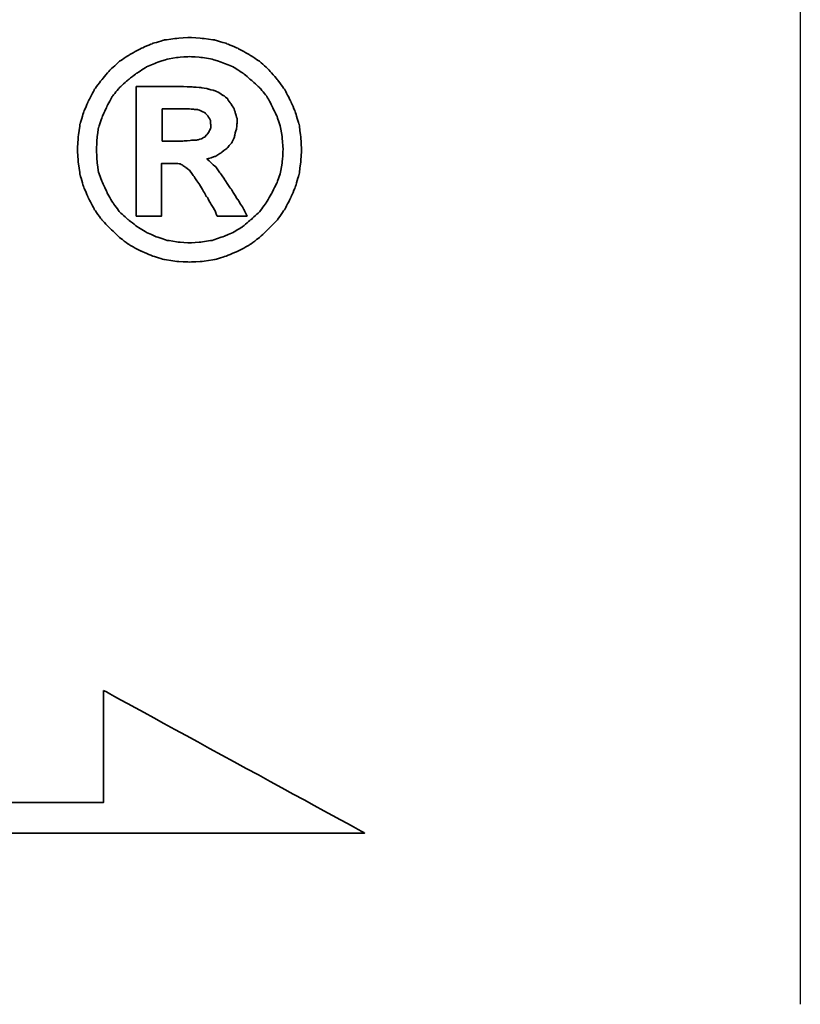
# Model space of a CAD drawing. Header units: millimetres. Extents: x 348 to 647, y 366 to 462.
# Tile 51 of 56: x 600.98 to 604.85, y 395.6 to 400.48. Entities that reach past the tile are written whole.
import ezdxf

# ---------------------------------------------------------------- set-up
doc = ezdxf.new("R2010")
doc.units = ezdxf.units.MM
doc.header["$LTSCALE"] = 0.15
for name, color, linetype in [('2', 7, 'CONTINUOUS'), ('DIM', 4, 'CONTINUOUS'), ('layer 1', 7, 'CONTINUOUS')]:
    doc.layers.add(name, color=color, linetype=linetype)

# ---------------------------------------------------------------- blocks, each defined once
blk = doc.blocks.new('TBI MOTION logo(完整正式版)')
at = {"layer": 'layer 1', "color": 22, "lineweight": 35}
for points, knots in [([(81.20634, 4.98624), (81.20634, 4.98624), (81.18649, 5.32862), (81.18649, 5.32862), (81.18649, 5.32862), (81.18649, 5.32862), (81.13886, 5.66206), (81.13886, 5.66206), (81.13886, 5.66206), (81.13886, 5.66206), (81.04359, 5.97764), (81.04359, 5.97764), (81.04359, 5.97764), (81.04359, 5.97764), (80.91061, 6.29124), (80.91061, 6.29124), (80.91061, 6.29124), (80.91061, 6.29124), (80.75778, 6.58697), (80.75778, 6.58697), (80.75778, 6.58697), (80.75778, 6.58697), (80.5593, 6.85294), (80.5593, 6.85294), (80.5593, 6.85294), (80.5593, 6.85294), (80.33105, 7.1189), (80.33105, 7.1189), (80.33105, 7.1189), (80.33105, 7.1189), (80.09287, 7.33921), (80.09287, 7.33921), (80.09287, 7.33921), (80.09287, 7.33921), (79.815, 7.51982), (79.815, 7.51982), (79.815, 7.51982), (79.815, 7.51982), (79.51133, 7.69051), (79.51133, 7.69051), (79.51133, 7.69051), (79.51133, 7.69051), (79.19773, 7.8235), (79.19773, 7.8235), (79.19773, 7.8235), (79.19773, 7.8235), (78.88215, 7.91877), (78.88215, 7.91877), (78.88215, 7.91877), (78.88215, 7.91877), (78.54871, 7.95846), (78.54871, 7.95846), (78.54871, 7.95846), (78.54871, 7.95846), (78.21526, 7.98625), (78.21526, 7.98625), (78.21526, 7.98625), (78.21526, 7.98625), (77.87388, 7.95846), (77.87388, 7.95846), (77.87388, 7.95846), (77.87388, 7.95846), (77.54044, 7.91877), (77.54044, 7.91877), (77.54044, 7.91877), (77.54044, 7.91877), (77.22485, 7.8235), (77.22485, 7.8235), (77.22485, 7.8235), (77.22485, 7.8235), (76.91027, 7.69051), (76.91027, 7.69051), (76.91027, 7.69051), (76.91027, 7.69051), (76.6056, 7.51982), (76.6056, 7.51982), (76.6056, 7.51982), (76.6056, 7.51982), (76.32972, 7.33921), (76.32972, 7.33921), (76.32972, 7.33921), (76.32972, 7.33921), (76.09154, 7.1189), (76.09154, 7.1189), (76.09154, 7.1189), (76.09154, 7.1189), (75.86329, 6.85294), (75.86329, 6.85294), (75.86329, 6.85294), (75.86329, 6.85294), (75.66382, 6.58697), (75.66382, 6.58697), (75.66382, 6.58697), (75.66382, 6.58697), (75.51099, 6.29124), (75.51099, 6.29124), (75.51099, 6.29124), (75.51099, 6.29124), (75.37702, 5.97764), (75.37702, 5.97764), (75.37702, 5.97764), (75.37702, 5.97764), (75.28175, 5.66206), (75.28175, 5.66206), (75.28175, 5.66206), (75.28175, 5.66206), (75.23411, 5.32862), (75.23411, 5.32862), (75.23411, 5.32862), (75.23411, 5.32862), (75.21625, 4.98624), (75.21625, 4.98624), (75.21625, 4.98624), (75.21625, 4.98624), (75.23411, 4.6528), (75.23411, 4.6528), (75.23411, 4.6528), (75.23411, 4.6528), (75.28175, 4.32035), (75.28175, 4.32035), (75.28175, 4.32035), (75.28175, 4.32035), (75.37702, 3.99583), (75.37702, 3.99583), (75.37702, 3.99583), (75.37702, 3.99583), (75.51099, 3.68224), (75.51099, 3.68224), (75.51099, 3.68224), (75.51099, 3.68224), (75.66382, 3.38749), (75.66382, 3.38749), (75.66382, 3.38749), (75.66382, 3.38749), (75.86329, 3.10963), (75.86329, 3.10963), (75.86329, 3.10963), (75.86329, 3.10963), (76.09154, 2.87145), (76.09154, 2.87145), (76.09154, 2.87145), (76.09154, 2.87145), (76.32972, 2.6432), (76.32972, 2.6432), (76.32972, 2.6432), (76.32972, 2.6432), (76.6056, 2.43381), (76.6056, 2.43381), (76.6056, 2.43381), (76.6056, 2.43381), (76.91027, 2.27205), (76.91027, 2.27205), (76.91027, 2.27205), (76.91027, 2.27205), (77.22485, 2.13906), (77.22485, 2.13906), (77.22485, 2.13906), (77.22485, 2.13906), (77.54044, 2.0438), (77.54044, 2.0438), (77.54044, 2.0438), (77.54044, 2.0438), (77.87388, 1.99616), (77.87388, 1.99616), (77.87388, 1.99616), (77.87388, 1.99616), (78.21526, 1.97631), (78.21526, 1.97631), (78.21526, 1.97631), (78.21526, 1.97631), (78.54871, 1.99616), (78.54871, 1.99616), (78.54871, 1.99616), (78.54871, 1.99616), (78.88215, 2.0438), (78.88215, 2.0438), (78.88215, 2.0438), (78.88215, 2.0438), (79.19773, 2.13906), (79.19773, 2.13906), (79.19773, 2.13906), (79.19773, 2.13906), (79.51133, 2.27205), (79.51133, 2.27205), (79.51133, 2.27205), (79.51133, 2.27205), (79.815, 2.43381), (79.815, 2.43381), (79.815, 2.43381), (79.815, 2.43381), (80.09287, 2.6432), (80.09287, 2.6432), (80.09287, 2.6432), (80.09287, 2.6432), (80.33105, 2.87145), (80.33105, 2.87145), (80.33105, 2.87145), (80.33105, 2.87145), (80.5593, 3.10963), (80.5593, 3.10963), (80.5593, 3.10963), (80.5593, 3.10963), (80.75778, 3.38749), (80.75778, 3.38749), (80.75778, 3.38749), (80.75778, 3.38749), (80.91061, 3.68224), (80.91061, 3.68224), (80.91061, 3.68224), (80.91061, 3.68224), (81.04359, 3.99583), (81.04359, 3.99583), (81.04359, 3.99583), (81.04359, 3.99583), (81.13886, 4.32035), (81.13886, 4.32035), (81.13886, 4.32035), (81.13886, 4.32035), (81.18649, 4.6528), (81.18649, 4.6528), (81.18649, 4.6528), (81.18649, 4.6528), (81.20634, 4.98624), (81.20634, 4.98624)], [0, 0, 0, 0, 0.01785714, 0.01785714, 0.01785714, 0.01785715, 0.03571429, 0.03571429, 0.03571429, 0.0357143, 0.05357143, 0.05357143, 0.05357143, 0.05357144, 0.07142857, 0.07142857, 0.07142857, 0.07142858, 0.08928571, 0.08928571, 0.08928571, 0.08928572, 0.10714286, 0.10714286, 0.10714286, 0.10714287, 0.125, 0.125, 0.125, 0.12500001, 0.14285714, 0.14285714, 0.14285714, 0.14285715, 0.16071429, 0.16071429, 0.16071429, 0.1607143, 0.17857143, 0.17857143, 0.17857143, 0.17857144, 0.19642857, 0.19642857, 0.19642857, 0.19642858, 0.21428571, 0.21428571, 0.21428571, 0.21428572, 0.23214286, 0.23214286, 0.23214286, 0.23214287, 0.25, 0.25, 0.25, 0.25000001, 0.26785714, 0.26785714, 0.26785714, 0.26785715, 0.28571429, 0.28571429, 0.28571429, 0.2857143, 0.30357143, 0.30357143, 0.30357143, 0.30357144, 0.32142857, 0.32142857, 0.32142857, 0.32142858, 0.33928571, 0.33928571, 0.33928571, 0.33928572, 0.35714286, 0.35714286, 0.35714286, 0.35714287, 0.375, 0.375, 0.375, 0.37500001, 0.39285714, 0.39285714, 0.39285714, 0.39285715, 0.41071429, 0.41071429, 0.41071429, 0.4107143, 0.42857143, 0.42857143, 0.42857143, 0.42857144, 0.44642857, 0.44642857, 0.44642857, 0.44642858, 0.46428571, 0.46428571, 0.46428571, 0.46428572, 0.48214286, 0.48214286, 0.48214286, 0.48214287, 0.5, 0.5, 0.5, 0.50000001, 0.51785714, 0.51785714, 0.51785714, 0.51785715, 0.53571429, 0.53571429, 0.53571429, 0.5357143, 0.55357143, 0.55357143, 0.55357143, 0.55357144, 0.57142857, 0.57142857, 0.57142857, 0.57142858, 0.58928571, 0.58928571, 0.58928571, 0.58928572, 0.60714286, 0.60714286, 0.60714286, 0.60714287, 0.625, 0.625, 0.625, 0.62500001, 0.64285714, 0.64285714, 0.64285714, 0.64285715, 0.66071429, 0.66071429, 0.66071429, 0.6607143, 0.67857143, 0.67857143, 0.67857143, 0.67857144, 0.69642857, 0.69642857, 0.69642857, 0.69642858, 0.71428571, 0.71428571, 0.71428571, 0.71428572, 0.73214286, 0.73214286, 0.73214286, 0.73214287, 0.75, 0.75, 0.75, 0.75000001, 0.76785714, 0.76785714, 0.76785714, 0.76785715, 0.78571429, 0.78571429, 0.78571429, 0.7857143, 0.80357143, 0.80357143, 0.80357143, 0.80357144, 0.82142857, 0.82142857, 0.82142857, 0.82142858, 0.83928571, 0.83928571, 0.83928571, 0.83928572, 0.85714286, 0.85714286, 0.85714286, 0.85714287, 0.875, 0.875, 0.875, 0.87500001, 0.89285714, 0.89285714, 0.89285714, 0.89285715, 0.91071429, 0.91071429, 0.91071429, 0.9107143, 0.92857143, 0.92857143, 0.92857143, 0.92857144, 0.94642857, 0.94642857, 0.94642857, 0.94642858, 0.96428571, 0.96428571, 0.96428571, 0.96428572, 0.98214286, 0.98214286, 0.98214286, 0.98214287, 1, 1, 1, 1]), ([(80.71014, 4.98624), (80.71014, 4.98624), (80.69129, 5.29091), (80.69129, 5.29091), (80.69129, 5.29091), (80.69129, 5.29091), (80.64464, 5.57672), (80.64464, 5.57672), (80.64464, 5.57672), (80.64464, 5.57672), (80.54937, 5.87245), (80.54937, 5.87245), (80.54937, 5.87245), (80.54937, 5.87245), (80.41639, 6.14833), (80.41639, 6.14833), (80.41639, 6.14833), (80.41639, 6.14833), (80.27349, 6.41429), (80.27349, 6.41429), (80.27349, 6.41429), (80.27349, 6.41429), (80.08295, 6.64255), (80.08295, 6.64255), (80.08295, 6.64255), (80.08295, 6.64255), (79.86264, 6.84301), (79.86264, 6.84301), (79.86264, 6.84301), (79.86264, 6.84301), (79.63439, 7.03355), (79.63439, 7.03355), (79.63439, 7.03355), (79.63439, 7.03355), (79.37835, 7.1963), (79.37835, 7.1963), (79.37835, 7.1963), (79.37835, 7.1963), (79.10246, 7.30944), (79.10246, 7.30944), (79.10246, 7.30944), (79.10246, 7.30944), (78.81665, 7.40471), (78.81665, 7.40471), (78.81665, 7.40471), (78.81665, 7.40471), (78.511, 7.45234), (78.511, 7.45234), (78.511, 7.45234), (78.511, 7.45234), (78.21526, 7.47219), (78.21526, 7.47219), (78.21526, 7.47219), (78.21526, 7.47219), (77.9106, 7.45234), (77.9106, 7.45234), (77.9106, 7.45234), (77.9106, 7.45234), (77.61685, 7.40471), (77.61685, 7.40471), (77.61685, 7.40471), (77.61685, 7.40471), (77.32012, 7.30944), (77.32012, 7.30944), (77.32012, 7.30944), (77.32012, 7.30944), (77.06309, 7.1963), (77.06309, 7.1963), (77.06309, 7.1963), (77.06309, 7.1963), (76.80606, 7.03355), (76.80606, 7.03355), (76.80606, 7.03355), (76.80606, 7.03355), (76.55797, 6.84301), (76.55797, 6.84301), (76.55797, 6.84301), (76.55797, 6.84301), (76.34063, 6.64255), (76.34063, 6.64255), (76.34063, 6.64255), (76.34063, 6.64255), (76.1491, 6.41429), (76.1491, 6.41429), (76.1491, 6.41429), (76.1491, 6.41429), (76.0062, 6.14833), (76.0062, 6.14833), (76.0062, 6.14833), (76.0062, 6.14833), (75.88314, 5.87245), (75.88314, 5.87245), (75.88314, 5.87245), (75.88314, 5.87245), (75.77794, 5.57672), (75.77794, 5.57672), (75.77794, 5.57672), (75.77794, 5.57672), (75.73924, 5.29091), (75.73924, 5.29091), (75.73924, 5.29091), (75.73924, 5.29091), (75.72039, 4.98624), (75.72039, 4.98624), (75.72039, 4.98624), (75.72039, 4.98624), (75.73924, 4.67165), (75.73924, 4.67165), (75.73924, 4.67165), (75.73924, 4.67165), (75.77794, 4.37791), (75.77794, 4.37791), (75.77794, 4.37791), (75.77794, 4.37791), (75.88314, 4.10102), (75.88314, 4.10102), (75.88314, 4.10102), (75.88314, 4.10102), (76.0062, 3.83407), (76.0062, 3.83407), (76.0062, 3.83407), (76.0062, 3.83407), (76.15902, 3.56811), (76.15902, 3.56811), (76.15902, 3.56811), (76.15902, 3.56811), (76.34063, 3.32001), (76.34063, 3.32001), (76.34063, 3.32001), (76.34063, 3.32001), (76.55797, 3.11955), (76.55797, 3.11955), (76.55797, 3.11955), (76.55797, 3.11955), (76.80606, 2.92901), (76.80606, 2.92901), (76.80606, 2.92901), (76.80606, 2.92901), (77.06309, 2.76725), (77.06309, 2.76725), (77.06309, 2.76725), (77.06309, 2.76725), (77.32012, 2.65412), (77.32012, 2.65412), (77.32012, 2.65412), (77.32012, 2.65412), (77.61685, 2.55786), (77.61685, 2.55786), (77.61685, 2.55786), (77.61685, 2.55786), (77.9106, 2.51022), (77.9106, 2.51022), (77.9106, 2.51022), (77.9106, 2.51022), (78.21526, 2.49137), (78.21526, 2.49137), (78.21526, 2.49137), (78.21526, 2.49137), (78.511, 2.51022), (78.511, 2.51022), (78.511, 2.51022), (78.511, 2.51022), (78.81665, 2.55786), (78.81665, 2.55786), (78.81665, 2.55786), (78.81665, 2.55786), (79.10246, 2.65412), (79.10246, 2.65412), (79.10246, 2.65412), (79.10246, 2.65412), (79.37835, 2.76725), (79.37835, 2.76725), (79.37835, 2.76725), (79.37835, 2.76725), (79.63439, 2.92901), (79.63439, 2.92901), (79.63439, 2.92901), (79.63439, 2.92901), (79.86264, 3.11955), (79.86264, 3.11955), (79.86264, 3.11955), (79.86264, 3.11955), (80.08295, 3.32001), (80.08295, 3.32001), (80.08295, 3.32001), (80.08295, 3.32001), (80.26356, 3.56811), (80.26356, 3.56811), (80.26356, 3.56811), (80.26356, 3.56811), (80.41639, 3.83407), (80.41639, 3.83407), (80.41639, 3.83407), (80.41639, 3.83407), (80.54937, 4.10102), (80.54937, 4.10102), (80.54937, 4.10102), (80.54937, 4.10102), (80.64464, 4.37791), (80.64464, 4.37791), (80.64464, 4.37791), (80.64464, 4.37791), (80.69129, 4.67165), (80.69129, 4.67165), (80.69129, 4.67165), (80.69129, 4.67165), (80.71014, 4.98624), (80.71014, 4.98624)], [0, 0, 0, 0, 0.01923077, 0.01923077, 0.01923077, 0.01923078, 0.03846154, 0.03846154, 0.03846154, 0.03846155, 0.05769231, 0.05769231, 0.05769231, 0.05769232, 0.07692308, 0.07692308, 0.07692308, 0.07692309, 0.09615385, 0.09615385, 0.09615385, 0.09615386, 0.11538462, 0.11538462, 0.11538462, 0.11538463, 0.13461538, 0.13461538, 0.13461538, 0.13461539, 0.15384615, 0.15384615, 0.15384615, 0.15384616, 0.17307692, 0.17307692, 0.17307692, 0.17307693, 0.19230769, 0.19230769, 0.19230769, 0.1923077, 0.21153846, 0.21153846, 0.21153846, 0.21153847, 0.23076923, 0.23076923, 0.23076923, 0.23076924, 0.25, 0.25, 0.25, 0.25000001, 0.26923077, 0.26923077, 0.26923077, 0.26923078, 0.28846154, 0.28846154, 0.28846154, 0.28846155, 0.30769231, 0.30769231, 0.30769231, 0.30769232, 0.32692308, 0.32692308, 0.32692308, 0.32692309, 0.34615385, 0.34615385, 0.34615385, 0.34615386, 0.36538462, 0.36538462, 0.36538462, 0.36538463, 0.38461538, 0.38461538, 0.38461538, 0.38461539, 0.40384615, 0.40384615, 0.40384615, 0.40384616, 0.42307692, 0.42307692, 0.42307692, 0.42307693, 0.44230769, 0.44230769, 0.44230769, 0.4423077, 0.46153846, 0.46153846, 0.46153846, 0.46153847, 0.48076923, 0.48076923, 0.48076923, 0.48076924, 0.5, 0.5, 0.5, 0.50000001, 0.51923077, 0.51923077, 0.51923077, 0.51923078, 0.53846154, 0.53846154, 0.53846154, 0.53846155, 0.55769231, 0.55769231, 0.55769231, 0.55769232, 0.57692308, 0.57692308, 0.57692308, 0.57692309, 0.59615385, 0.59615385, 0.59615385, 0.59615386, 0.61538462, 0.61538462, 0.61538462, 0.61538463, 0.63461538, 0.63461538, 0.63461538, 0.63461539, 0.65384615, 0.65384615, 0.65384615, 0.65384616, 0.67307692, 0.67307692, 0.67307692, 0.67307693, 0.69230769, 0.69230769, 0.69230769, 0.6923077, 0.71153846, 0.71153846, 0.71153846, 0.71153847, 0.73076923, 0.73076923, 0.73076923, 0.73076924, 0.75, 0.75, 0.75, 0.75000001, 0.76923077, 0.76923077, 0.76923077, 0.76923078, 0.78846154, 0.78846154, 0.78846154, 0.78846155, 0.80769231, 0.80769231, 0.80769231, 0.80769232, 0.82692308, 0.82692308, 0.82692308, 0.82692309, 0.84615385, 0.84615385, 0.84615385, 0.84615386, 0.86538462, 0.86538462, 0.86538462, 0.86538463, 0.88461538, 0.88461538, 0.88461538, 0.88461539, 0.90384615, 0.90384615, 0.90384615, 0.90384616, 0.92307692, 0.92307692, 0.92307692, 0.92307693, 0.94230769, 0.94230769, 0.94230769, 0.9423077, 0.96153846, 0.96153846, 0.96153846, 0.96153847, 0.98076923, 0.98076923, 0.98076923, 0.98076924, 1, 1, 1, 1]), ([(76.78721, 3.2823), (76.78721, 3.2823), (76.78721, 3.32001), (76.78721, 3.32001), (76.78721, 3.32001), (76.78721, 3.32001), (76.78721, 3.42422), (76.78721, 3.42422), (76.78721, 3.42422), (76.78721, 3.42422), (76.78721, 3.59689), (76.78721, 3.59689), (76.78721, 3.59689), (76.78721, 3.59689), (76.78721, 3.80529), (76.78721, 3.80529), (76.78721, 3.80529), (76.78721, 3.80529), (76.78721, 4.0524), (76.78721, 4.0524), (76.78721, 4.0524), (76.78721, 4.0524), (76.78721, 4.32035), (76.78721, 4.32035), (76.78721, 4.32035), (76.78721, 4.32035), (76.78721, 4.92868), (76.78721, 4.92868), (76.78721, 4.92868), (76.78721, 4.92868), (76.78721, 5.53801), (76.78721, 5.53801), (76.78721, 5.53801), (76.78721, 5.53801), (76.78721, 5.82482), (76.78721, 5.82482), (76.78721, 5.82482), (76.78721, 5.82482), (76.78721, 6.07291), (76.78721, 6.07291), (76.78721, 6.07291), (76.78721, 6.07291), (76.78721, 6.30017), (76.78721, 6.30017), (76.78721, 6.30017), (76.78721, 6.30017), (76.78721, 6.45399), (76.78721, 6.45399), (76.78721, 6.45399), (76.78721, 6.45399), (76.78721, 6.5572), (76.78721, 6.5572), (76.78721, 6.5572), (76.78721, 6.5572), (76.78721, 6.59689), (76.78721, 6.59689), (76.78721, 6.59689), (76.78721, 6.59689), (76.78721, 6.67232), (76.78721, 6.67232), (76.78721, 6.67232), (76.78721, 6.67232), (76.8537, 6.67232), (76.8537, 6.67232), (76.8537, 6.67232), (76.8537, 6.67232), (76.87355, 6.67232), (76.87355, 6.67232), (76.87355, 6.67232), (76.87355, 6.67232), (76.91027, 6.67232), (76.91027, 6.67232), (76.91027, 6.67232), (76.91027, 6.67232), (77.04424, 6.67232), (77.04424, 6.67232), (77.04424, 6.67232), (77.04424, 6.67232), (77.22485, 6.67232), (77.22485, 6.67232), (77.22485, 6.67232), (77.22485, 6.67232), (77.43524, 6.67232), (77.43524, 6.67232), (77.43524, 6.67232), (77.43524, 6.67232), (77.65357, 6.67232), (77.65357, 6.67232), (77.65357, 6.67232), (77.65357, 6.67232), (77.82625, 6.67232), (77.82625, 6.67232), (77.82625, 6.67232), (77.82625, 6.67232), (77.94037, 6.67232), (77.94037, 6.67232), (77.94037, 6.67232), (77.94037, 6.67232), (77.97709, 6.67232), (77.97709, 6.67232), (77.97709, 6.67232), (77.97709, 6.67232), (77.99694, 6.67232), (77.99694, 6.67232), (77.99694, 6.67232), (77.99694, 6.67232), (78.00686, 6.67232), (78.00686, 6.67232), (78.00686, 6.67232), (78.00686, 6.67232), (78.28275, 6.6624), (78.28275, 6.6624), (78.28275, 6.6624), (78.28275, 6.6624), (78.50107, 6.64255), (78.50107, 6.64255), (78.50107, 6.64255), (78.50107, 6.64255), (78.511, 6.64255), (78.511, 6.64255), (78.511, 6.64255), (78.511, 6.64255), (78.70154, 6.61476), (78.70154, 6.61476), (78.70154, 6.61476), (78.70154, 6.61476), (78.70154, 6.60483), (78.70154, 6.60483), (78.70154, 6.60483), (78.70154, 6.60483), (78.86429, 6.56713), (78.86429, 6.56713), (78.86429, 6.56713), (78.86429, 6.56713), (78.87223, 6.56713), (78.87223, 6.56713), (78.87223, 6.56713), (78.87223, 6.56713), (78.99727, 6.51056), (78.99727, 6.51056), (78.99727, 6.51056), (78.99727, 6.51056), (79.00719, 6.51056), (79.00719, 6.51056), (79.00719, 6.51056), (79.00719, 6.51056), (79.00719, 6.50162), (79.00719, 6.50162), (79.00719, 6.50162), (79.00719, 6.50162), (79.1104, 6.43415), (79.1104, 6.43415), (79.1104, 6.43415), (79.1104, 6.43415), (79.12132, 6.43415), (79.12132, 6.43415), (79.12132, 6.43415), (79.12132, 6.43415), (79.22552, 6.34781), (79.22552, 6.34781), (79.22552, 6.34781), (79.22552, 6.34781), (79.23544, 6.33888), (79.23544, 6.33888), (79.23544, 6.33888), (79.23544, 6.33888), (79.23544, 6.32895), (79.23544, 6.32895), (79.23544, 6.32895), (79.23544, 6.32895), (79.31087, 6.21483), (79.31087, 6.21483), (79.31087, 6.21483), (79.31087, 6.21483), (79.38629, 6.1007), (79.38629, 6.1007), (79.38629, 6.1007), (79.38629, 6.1007), (79.3972, 6.1007), (79.3972, 6.1007), (79.3972, 6.1007), (79.3972, 6.1007), (79.3972, 6.09078), (79.3972, 6.09078), (79.3972, 6.09078), (79.3972, 6.09078), (79.43392, 5.97764), (79.43392, 5.97764), (79.43392, 5.97764), (79.43392, 5.97764), (79.43392, 5.96772), (79.43392, 5.96772), (79.43392, 5.96772), (79.43392, 5.96772), (79.47362, 5.83474), (79.47362, 5.83474), (79.47362, 5.83474), (79.47362, 5.83474), (79.48156, 5.82482), (79.48156, 5.82482), (79.48156, 5.82482), (79.48156, 5.82482), (79.48156, 5.69977), (79.48156, 5.69977), (79.48156, 5.69977), (79.48156, 5.69977), (79.48156, 5.69183), (79.48156, 5.69183), (79.48156, 5.69183), (79.48156, 5.69183), (79.4637, 5.51915), (79.4637, 5.51915), (79.4637, 5.51915), (79.4637, 5.51915), (79.4637, 5.51122), (79.4637, 5.51122), (79.4637, 5.51122), (79.4637, 5.51122), (79.45377, 5.51122), (79.45377, 5.51122), (79.45377, 5.51122), (79.45377, 5.51122), (79.41507, 5.34847), (79.41507, 5.34847), (79.41507, 5.34847), (79.41507, 5.34847), (79.41507, 5.33854), (79.41507, 5.33854), (79.41507, 5.33854), (79.41507, 5.33854), (79.41507, 5.32862), (79.41507, 5.32862), (79.41507, 5.32862), (79.41507, 5.32862), (79.33865, 5.16785), (79.33865, 5.16785), (79.33865, 5.16785), (79.33865, 5.16785), (79.33071, 5.15693), (79.33071, 5.15693), (79.33071, 5.15693), (79.33071, 5.15693), (79.2156, 5.02495), (79.2156, 5.02495), (79.2156, 5.02495), (79.2156, 5.02495), (79.20567, 5.01502), (79.20567, 5.01502), (79.20567, 5.01502), (79.20567, 5.01502), (79.05483, 4.89991), (79.05483, 4.89991), (79.05483, 4.89991), (79.05483, 4.89991), (79.04491, 4.89197), (79.04491, 4.89197), (79.04491, 4.89197), (79.04491, 4.89197), (78.89208, 4.7967), (78.89208, 4.7967), (78.89208, 4.7967), (78.89208, 4.7967), (78.88215, 4.7967), (78.88215, 4.7967), (78.88215, 4.7967), (78.88215, 4.7967), (78.69161, 4.73913), (78.69161, 4.73913), (78.69161, 4.73913), (78.69161, 4.73913), (78.68169, 4.73913), (78.68169, 4.73913), (78.68169, 4.73913), (78.68169, 4.73913), (78.68169, 4.72921), (78.68169, 4.72921), (78.68169, 4.72921), (78.68169, 4.72921), (78.78688, 4.63394), (78.78688, 4.63394), (78.78688, 4.63394), (78.78688, 4.63394), (78.902, 4.52875), (78.902, 4.52875), (78.902, 4.52875), (78.902, 4.52875), (78.91093, 4.52081), (78.91093, 4.52081), (78.91093, 4.52081), (78.91093, 4.52081), (79.02506, 4.36798), (79.02506, 4.36798), (79.02506, 4.36798), (79.02506, 4.36798), (79.1501, 4.1953), (79.1501, 4.1953), (79.1501, 4.1953), (79.1501, 4.1953), (79.1501, 4.18736), (79.1501, 4.18736), (79.1501, 4.18736), (79.1501, 4.18736), (79.29201, 3.96705), (79.29201, 3.96705), (79.29201, 3.96705), (79.29201, 3.96705), (79.31087, 3.93828), (79.31087, 3.93828), (79.31087, 3.93828), (79.31087, 3.93828), (79.32079, 3.93828), (79.32079, 3.93828), (79.32079, 3.93828), (79.32079, 3.93828), (79.3585, 3.87178), (79.3585, 3.87178), (79.3585, 3.87178), (79.3585, 3.87178), (79.50141, 3.64353), (79.50141, 3.64353), (79.50141, 3.64353), (79.50141, 3.64353), (79.51133, 3.64353), (79.51133, 3.64353), (79.51133, 3.64353), (79.51133, 3.64353), (79.64431, 3.41528), (79.64431, 3.41528), (79.64431, 3.41528), (79.64431, 3.41528), (79.68202, 3.3478), (79.68202, 3.3478), (79.68202, 3.3478), (79.68202, 3.3478), (79.70187, 3.31009), (79.70187, 3.31009), (79.70187, 3.31009), (79.70187, 3.31009), (79.7495, 3.2049), (79.7495, 3.2049), (79.7495, 3.2049), (79.7495, 3.2049), (79.64431, 3.2049), (79.64431, 3.2049), (79.64431, 3.2049), (79.64431, 3.2049), (79.62546, 3.2049), (79.62546, 3.2049), (79.62546, 3.2049), (79.62546, 3.2049), (79.53912, 3.2049), (79.53912, 3.2049), (79.53912, 3.2049), (79.53912, 3.2049), (79.31087, 3.2049), (79.31087, 3.2049), (79.31087, 3.2049), (79.31087, 3.2049), (79.08262, 3.2049), (79.08262, 3.2049), (79.08262, 3.2049), (79.08262, 3.2049), (79.00719, 3.2049), (79.00719, 3.2049), (79.00719, 3.2049), (79.00719, 3.2049), (78.98735, 3.2049), (78.98735, 3.2049), (78.98735, 3.2049), (78.98735, 3.2049), (78.94964, 3.2049), (78.94964, 3.2049), (78.94964, 3.2049), (78.94964, 3.2049), (78.92979, 3.24459), (78.92979, 3.24459), (78.92979, 3.24459), (78.92979, 3.24459), (78.91093, 3.2823), (78.91093, 3.2823), (78.91093, 3.2823), (78.91093, 3.2823), (78.91093, 3.29223), (78.91093, 3.29223), (78.91093, 3.29223), (78.91093, 3.29223), (78.89208, 3.3478), (78.89208, 3.3478), (78.89208, 3.3478), (78.89208, 3.3478), (78.78688, 3.52048), (78.78688, 3.52048), (78.78688, 3.52048), (78.78688, 3.52048), (78.69161, 3.7001), (78.69161, 3.7001), (78.69161, 3.7001), (78.69161, 3.7001), (78.6539, 3.7388), (78.6539, 3.7388), (78.6539, 3.7388), (78.6539, 3.7388), (78.64398, 3.74873), (78.64398, 3.74873), (78.64398, 3.74873), (78.64398, 3.74873), (78.64398, 3.75766), (78.64398, 3.75766), (78.64398, 3.75766), (78.64398, 3.75766), (78.63405, 3.78644), (78.63405, 3.78644), (78.63405, 3.78644), (78.63405, 3.78644), (78.48321, 4.04347), (78.48321, 4.04347), (78.48321, 4.04347), (78.48321, 4.04347), (78.33038, 4.2618), (78.33038, 4.2618), (78.33038, 4.2618), (78.33038, 4.2618), (78.20732, 4.43447), (78.20732, 4.43447), (78.20732, 4.43447), (78.20732, 4.43447), (78.09221, 4.52081), (78.09221, 4.52081), (78.09221, 4.52081), (78.09221, 4.52081), (78.02472, 4.56845), (78.02472, 4.56845), (78.02472, 4.56845), (78.02472, 4.56845), (77.9493, 4.60616), (77.9493, 4.60616), (77.9493, 4.60616), (77.9493, 4.60616), (77.8451, 4.61608), (77.8451, 4.61608), (77.8451, 4.61608), (77.8451, 4.61608), (77.71113, 4.61608), (77.71113, 4.61608), (77.71113, 4.61608), (77.71113, 4.61608), (77.69128, 4.61608), (77.69128, 4.61608), (77.69128, 4.61608), (77.69128, 4.61608), (77.67342, 4.61608), (77.67342, 4.61608), (77.67342, 4.61608), (77.67342, 4.61608), (77.5583, 4.61608), (77.5583, 4.61608), (77.5583, 4.61608), (77.5583, 4.61608), (77.46303, 4.61608), (77.46303, 4.61608), (77.46303, 4.61608), (77.46303, 4.61608), (77.46303, 4.54761), (77.46303, 4.54761), (77.46303, 4.54761), (77.46303, 4.54761), (77.46303, 4.47318), (77.46303, 4.47318), (77.46303, 4.47318), (77.46303, 4.47318), (77.46303, 4.24294), (77.46303, 4.24294), (77.46303, 4.24294), (77.46303, 4.24294), (77.46303, 3.99583), (77.46303, 3.99583), (77.46303, 3.99583), (77.46303, 3.99583), (77.46303, 3.72888), (77.46303, 3.72888), (77.46303, 3.72888), (77.46303, 3.72888), (77.46303, 3.51055), (77.46303, 3.51055), (77.46303, 3.51055), (77.46303, 3.51055), (77.46303, 3.42422), (77.46303, 3.42422), (77.46303, 3.42422), (77.46303, 3.42422), (77.46303, 3.35773), (77.46303, 3.35773), (77.46303, 3.35773), (77.46303, 3.35773), (77.46303, 3.30017), (77.46303, 3.30017), (77.46303, 3.30017), (77.46303, 3.30017), (77.46303, 3.2823), (77.46303, 3.2823), (77.46303, 3.2823), (77.46303, 3.2823), (77.46303, 3.2049), (77.46303, 3.2049), (77.46303, 3.2049), (77.46303, 3.2049), (77.39753, 3.2049), (77.39753, 3.2049), (77.39753, 3.2049), (77.39753, 3.2049), (77.37768, 3.2049), (77.37768, 3.2049), (77.37768, 3.2049), (77.37768, 3.2049), (77.32012, 3.2049), (77.32012, 3.2049), (77.32012, 3.2049), (77.32012, 3.2049), (77.12165, 3.2049), (77.12165, 3.2049), (77.12165, 3.2049), (77.12165, 3.2049), (76.94897, 3.2049), (76.94897, 3.2049), (76.94897, 3.2049), (76.94897, 3.2049), (76.8924, 3.2049), (76.8924, 3.2049), (76.8924, 3.2049), (76.8924, 3.2049), (76.8537, 3.2049), (76.8537, 3.2049), (76.8537, 3.2049), (76.8537, 3.2049), (76.78721, 3.2049), (76.78721, 3.2049), (76.78721, 3.2049), (76.78721, 3.2049), (76.78721, 3.2823), (76.78721, 3.2823)], [0, 0, 0, 0, 0.00740741, 0.00740741, 0.00740741, 0.00740742, 0.01481481, 0.01481481, 0.01481481, 0.01481482, 0.02222222, 0.02222222, 0.02222222, 0.02222223, 0.02962963, 0.02962963, 0.02962963, 0.02962964, 0.03703704, 0.03703704, 0.03703704, 0.03703705, 0.04444444, 0.04444444, 0.04444444, 0.04444445, 0.05185185, 0.05185185, 0.05185185, 0.05185186, 0.05925926, 0.05925926, 0.05925926, 0.05925927, 0.06666667, 0.06666667, 0.06666667, 0.06666668, 0.07407407, 0.07407407, 0.07407407, 0.07407408, 0.08148148, 0.08148148, 0.08148148, 0.08148149, 0.08888889, 0.08888889, 0.08888889, 0.0888889, 0.0962963, 0.0962963, 0.0962963, 0.09629631, 0.1037037, 0.1037037, 0.1037037, 0.10370371, 0.11111111, 0.11111111, 0.11111111, 0.11111112, 0.11851852, 0.11851852, 0.11851852, 0.11851853, 0.12592593, 0.12592593, 0.12592593, 0.12592594, 0.13333333, 0.13333333, 0.13333333, 0.13333334, 0.14074074, 0.14074074, 0.14074074, 0.14074075, 0.14814815, 0.14814815, 0.14814815, 0.14814816, 0.15555556, 0.15555556, 0.15555556, 0.15555557, 0.16296296, 0.16296296, 0.16296296, 0.16296297, 0.17037037, 0.17037037, 0.17037037, 0.17037038, 0.17777778, 0.17777778, 0.17777778, 0.17777779, 0.18518519, 0.18518519, 0.18518519, 0.1851852, 0.19259259, 0.19259259, 0.19259259, 0.1925926, 0.2, 0.2, 0.2, 0.20000001, 0.20740741, 0.20740741, 0.20740741, 0.20740742, 0.21481481, 0.21481481, 0.21481481, 0.21481482, 0.22222222, 0.22222222, 0.22222222, 0.22222223, 0.22962963, 0.22962963, 0.22962963, 0.22962964, 0.23703704, 0.23703704, 0.23703704, 0.23703705, 0.24444444, 0.24444444, 0.24444444, 0.24444445, 0.25185185, 0.25185185, 0.25185185, 0.25185186, 0.25925926, 0.25925926, 0.25925926, 0.25925927, 0.26666667, 0.26666667, 0.26666667, 0.26666668, 0.27407407, 0.27407407, 0.27407407, 0.27407408, 0.28148148, 0.28148148, 0.28148148, 0.28148149, 0.28888889, 0.28888889, 0.28888889, 0.2888889, 0.2962963, 0.2962963, 0.2962963, 0.29629631, 0.3037037, 0.3037037, 0.3037037, 0.30370371, 0.31111111, 0.31111111, 0.31111111, 0.31111112, 0.31851852, 0.31851852, 0.31851852, 0.31851853, 0.32592593, 0.32592593, 0.32592593, 0.32592594, 0.33333333, 0.33333333, 0.33333333, 0.33333334, 0.34074074, 0.34074074, 0.34074074, 0.34074075, 0.34814815, 0.34814815, 0.34814815, 0.34814816, 0.35555556, 0.35555556, 0.35555556, 0.35555557, 0.36296296, 0.36296296, 0.36296296, 0.36296297, 0.37037037, 0.37037037, 0.37037037, 0.37037038, 0.37777778, 0.37777778, 0.37777778, 0.37777779, 0.38518519, 0.38518519, 0.38518519, 0.3851852, 0.39259259, 0.39259259, 0.39259259, 0.3925926, 0.4, 0.4, 0.4, 0.40000001, 0.40740741, 0.40740741, 0.40740741, 0.40740742, 0.41481481, 0.41481481, 0.41481481, 0.41481482, 0.42222222, 0.42222222, 0.42222222, 0.42222223, 0.42962963, 0.42962963, 0.42962963, 0.42962964, 0.43703704, 0.43703704, 0.43703704, 0.43703705, 0.44444444, 0.44444444, 0.44444444, 0.44444445, 0.45185185, 0.45185185, 0.45185185, 0.45185186, 0.45925926, 0.45925926, 0.45925926, 0.45925927, 0.46666667, 0.46666667, 0.46666667, 0.46666668, 0.47407407, 0.47407407, 0.47407407, 0.47407408, 0.48148148, 0.48148148, 0.48148148, 0.48148149, 0.48888889, 0.48888889, 0.48888889, 0.4888889, 0.4962963, 0.4962963, 0.4962963, 0.49629631, 0.5037037, 0.5037037, 0.5037037, 0.50370371, 0.51111111, 0.51111111, 0.51111111, 0.51111112, 0.51851852, 0.51851852, 0.51851852, 0.51851853, 0.52592593, 0.52592593, 0.52592593, 0.52592594, 0.53333333, 0.53333333, 0.53333333, 0.53333334, 0.54074074, 0.54074074, 0.54074074, 0.54074075, 0.54814815, 0.54814815, 0.54814815, 0.54814816, 0.55555556, 0.55555556, 0.55555556, 0.55555557, 0.56296296, 0.56296296, 0.56296296, 0.56296297, 0.57037037, 0.57037037, 0.57037037, 0.57037038, 0.57777778, 0.57777778, 0.57777778, 0.57777779, 0.58518519, 0.58518519, 0.58518519, 0.5851852, 0.59259259, 0.59259259, 0.59259259, 0.5925926, 0.6, 0.6, 0.6, 0.60000001, 0.60740741, 0.60740741, 0.60740741, 0.60740742, 0.61481481, 0.61481481, 0.61481481, 0.61481482, 0.62222222, 0.62222222, 0.62222222, 0.62222223, 0.62962963, 0.62962963, 0.62962963, 0.62962964, 0.63703704, 0.63703704, 0.63703704, 0.63703705, 0.64444444, 0.64444444, 0.64444444, 0.64444445, 0.65185185, 0.65185185, 0.65185185, 0.65185186, 0.65925926, 0.65925926, 0.65925926, 0.65925927, 0.66666667, 0.66666667, 0.66666667, 0.66666668, 0.67407407, 0.67407407, 0.67407407, 0.67407408, 0.68148148, 0.68148148, 0.68148148, 0.68148149, 0.68888889, 0.68888889, 0.68888889, 0.6888889, 0.6962963, 0.6962963, 0.6962963, 0.69629631, 0.7037037, 0.7037037, 0.7037037, 0.70370371, 0.71111111, 0.71111111, 0.71111111, 0.71111112, 0.71851852, 0.71851852, 0.71851852, 0.71851853, 0.72592593, 0.72592593, 0.72592593, 0.72592594, 0.73333333, 0.73333333, 0.73333333, 0.73333334, 0.74074074, 0.74074074, 0.74074074, 0.74074075, 0.74814815, 0.74814815, 0.74814815, 0.74814816, 0.75555556, 0.75555556, 0.75555556, 0.75555557, 0.76296296, 0.76296296, 0.76296296, 0.76296297, 0.77037037, 0.77037037, 0.77037037, 0.77037038, 0.77777778, 0.77777778, 0.77777778, 0.77777779, 0.78518519, 0.78518519, 0.78518519, 0.7851852, 0.79259259, 0.79259259, 0.79259259, 0.7925926, 0.8, 0.8, 0.8, 0.80000001, 0.80740741, 0.80740741, 0.80740741, 0.80740742, 0.81481481, 0.81481481, 0.81481481, 0.81481482, 0.82222222, 0.82222222, 0.82222222, 0.82222223, 0.82962963, 0.82962963, 0.82962963, 0.82962964, 0.83703704, 0.83703704, 0.83703704, 0.83703705, 0.84444444, 0.84444444, 0.84444444, 0.84444445, 0.85185185, 0.85185185, 0.85185185, 0.85185186, 0.85925926, 0.85925926, 0.85925926, 0.85925927, 0.86666667, 0.86666667, 0.86666667, 0.86666668, 0.87407407, 0.87407407, 0.87407407, 0.87407408, 0.88148148, 0.88148148, 0.88148148, 0.88148149, 0.88888889, 0.88888889, 0.88888889, 0.8888889, 0.8962963, 0.8962963, 0.8962963, 0.89629631, 0.9037037, 0.9037037, 0.9037037, 0.90370371, 0.91111111, 0.91111111, 0.91111111, 0.91111112, 0.91851852, 0.91851852, 0.91851852, 0.91851853, 0.92592593, 0.92592593, 0.92592593, 0.92592594, 0.93333333, 0.93333333, 0.93333333, 0.93333334, 0.94074074, 0.94074074, 0.94074074, 0.94074075, 0.94814815, 0.94814815, 0.94814815, 0.94814816, 0.95555556, 0.95555556, 0.95555556, 0.95555557, 0.96296296, 0.96296296, 0.96296296, 0.96296297, 0.97037037, 0.97037037, 0.97037037, 0.97037038, 0.97777778, 0.97777778, 0.97777778, 0.97777779, 0.98518519, 0.98518519, 0.98518519, 0.9851852, 0.99259259, 0.99259259, 0.99259259, 0.9925926, 1, 1, 1, 1]), ([(77.48288, 6.07291), (77.48288, 6.07291), (77.48288, 5.99551), (77.48288, 5.99551), (77.48288, 5.99551), (77.48288, 5.99551), (77.48288, 5.82482), (77.48288, 5.82482), (77.48288, 5.82482), (77.48288, 5.82482), (77.48288, 5.63328), (77.48288, 5.63328), (77.48288, 5.63328), (77.48288, 5.63328), (77.48288, 5.46358), (77.48288, 5.46358), (77.48288, 5.46358), (77.48288, 5.46358), (77.48288, 5.29091), (77.48288, 5.29091), (77.48288, 5.29091), (77.48288, 5.29091), (77.48288, 5.21449), (77.48288, 5.21449), (77.48288, 5.21449), (77.48288, 5.21449), (77.50074, 5.21449), (77.50074, 5.21449), (77.50074, 5.21449), (77.50074, 5.21449), (77.71113, 5.21449), (77.71113, 5.21449), (77.71113, 5.21449), (77.71113, 5.21449), (77.94037, 5.21449), (77.94037, 5.21449), (77.94037, 5.21449), (77.94037, 5.21449), (78.01579, 5.21449), (78.01579, 5.21449), (78.01579, 5.21449), (78.01579, 5.21449), (78.03465, 5.21449), (78.03465, 5.21449), (78.03465, 5.21449), (78.03465, 5.21449), (78.2629, 5.23335), (78.2629, 5.23335), (78.2629, 5.23335), (78.2629, 5.23335), (78.42565, 5.24327), (78.42565, 5.24327), (78.42565, 5.24327), (78.42565, 5.24327), (78.54871, 5.28098), (78.54871, 5.28098), (78.54871, 5.28098), (78.54871, 5.28098), (78.62611, 5.32862), (78.62611, 5.32862), (78.62611, 5.32862), (78.62611, 5.32862), (78.69161, 5.40503), (78.69161, 5.40503), (78.69161, 5.40503), (78.69161, 5.40503), (78.73925, 5.48145), (78.73925, 5.48145), (78.73925, 5.48145), (78.73925, 5.48145), (78.77696, 5.55885), (78.77696, 5.55885), (78.77696, 5.55885), (78.77696, 5.55885), (78.77696, 5.65214), (78.77696, 5.65214), (78.77696, 5.65214), (78.77696, 5.65214), (78.76902, 5.76726), (78.76902, 5.76726), (78.76902, 5.76726), (78.76902, 5.76726), (78.71146, 5.87245), (78.71146, 5.87245), (78.71146, 5.87245), (78.71146, 5.87245), (78.62611, 5.96772), (78.62611, 5.96772), (78.62611, 5.96772), (78.62611, 5.96772), (78.511, 6.02528), (78.511, 6.02528), (78.511, 6.02528), (78.511, 6.02528), (78.44451, 6.05306), (78.44451, 6.05306), (78.44451, 6.05306), (78.44451, 6.05306), (78.32046, 6.06299), (78.32046, 6.06299), (78.32046, 6.06299), (78.32046, 6.06299), (78.18748, 6.07291), (78.18748, 6.07291), (78.18748, 6.07291), (78.18748, 6.07291), (77.99694, 6.07291), (77.99694, 6.07291), (77.99694, 6.07291), (77.99694, 6.07291), (77.97709, 6.07291), (77.97709, 6.07291), (77.97709, 6.07291), (77.97709, 6.07291), (77.90167, 6.07291), (77.90167, 6.07291), (77.90167, 6.07291), (77.90167, 6.07291), (77.69128, 6.07291), (77.69128, 6.07291), (77.69128, 6.07291), (77.69128, 6.07291), (77.50074, 6.07291), (77.50074, 6.07291), (77.50074, 6.07291), (77.50074, 6.07291), (77.48288, 6.07291), (77.48288, 6.07291)], [0, 0, 0, 0, 0.03125, 0.03125, 0.03125, 0.03125001, 0.0625, 0.0625, 0.0625, 0.06250001, 0.09375, 0.09375, 0.09375, 0.09375001, 0.125, 0.125, 0.125, 0.12500001, 0.15625, 0.15625, 0.15625, 0.15625001, 0.1875, 0.1875, 0.1875, 0.18750001, 0.21875, 0.21875, 0.21875, 0.21875001, 0.25, 0.25, 0.25, 0.25000001, 0.28125, 0.28125, 0.28125, 0.28125001, 0.3125, 0.3125, 0.3125, 0.31250001, 0.34375, 0.34375, 0.34375, 0.34375001, 0.375, 0.375, 0.375, 0.37500001, 0.40625, 0.40625, 0.40625, 0.40625001, 0.4375, 0.4375, 0.4375, 0.43750001, 0.46875, 0.46875, 0.46875, 0.46875001, 0.5, 0.5, 0.5, 0.50000001, 0.53125, 0.53125, 0.53125, 0.53125001, 0.5625, 0.5625, 0.5625, 0.56250001, 0.59375, 0.59375, 0.59375, 0.59375001, 0.625, 0.625, 0.625, 0.62500001, 0.65625, 0.65625, 0.65625, 0.65625001, 0.6875, 0.6875, 0.6875, 0.68750001, 0.71875, 0.71875, 0.71875, 0.71875001, 0.75, 0.75, 0.75, 0.75000001, 0.78125, 0.78125, 0.78125, 0.78125001, 0.8125, 0.8125, 0.8125, 0.81250001, 0.84375, 0.84375, 0.84375, 0.84375001, 0.875, 0.875, 0.875, 0.87500001, 0.90625, 0.90625, 0.90625, 0.90625001, 0.9375, 0.9375, 0.9375, 0.93750001, 0.96875, 0.96875, 0.96875, 0.96875001, 1, 1, 1, 1]), ([(75.90875, -9.47875), (75.90875, -9.47875), (75.90875, -12.28625), (75.90875, -12.28625), (75.90875, -12.28625), (75.90875, -12.28625), (75.90875, -12.47875), (75.90875, -12.47875), (75.90875, -12.47875), (75.90875, -12.47875), (75.71625, -12.47875), (75.71625, -12.47875), (75.71625, -12.47875), (75.71625, -12.47875), (-88.32875, -12.47875), (-88.32875, -12.47875), (-88.32875, -12.47875), (-88.32875, -12.47875), (-88.32875, -13.29375), (-88.32875, -13.29375), (-88.32875, -13.29375), (-88.32875, -13.29375), (82.89125, -13.29375), (82.89125, -13.29375), (82.89125, -13.29375), (82.89125, -13.29375), (75.90875, -9.47875), (75.90875, -9.47875)], [0, 0, 0, 0, 0.14285714, 0.14285714, 0.14285714, 0.14285715, 0.28571429, 0.28571429, 0.28571429, 0.2857143, 0.42857143, 0.42857143, 0.42857143, 0.42857144, 0.57142857, 0.57142857, 0.57142857, 0.57142858, 0.71428571, 0.71428571, 0.71428571, 0.71428572, 0.85714286, 0.85714286, 0.85714286, 0.85714287, 1, 1, 1, 1])]:
    blk.add_open_spline(points, degree=3, knots=knots, dxfattribs=at)

msp = doc.modelspace()

# ---------------------------------------------------------------- linework, layer by layer
at = {"layer": '2', "color": 0, "linetype": 'Continuous'}
msp.add_line((604.8502, 404.2786), (604.8502, 395.6025), dxfattribs=at)

# ---------------------------------------------------------------- block references
at = {"layer": 'DIM', "color": 7, "xscale": 0.1852549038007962, "yscale": 0.1852549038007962, "zscale": 0.1852549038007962}
msp.add_blockref('TBI MOTION logo(完整正式版)', (587.3365, 398.914), dxfattribs=at)

doc.saveas('drawing.dxf')
